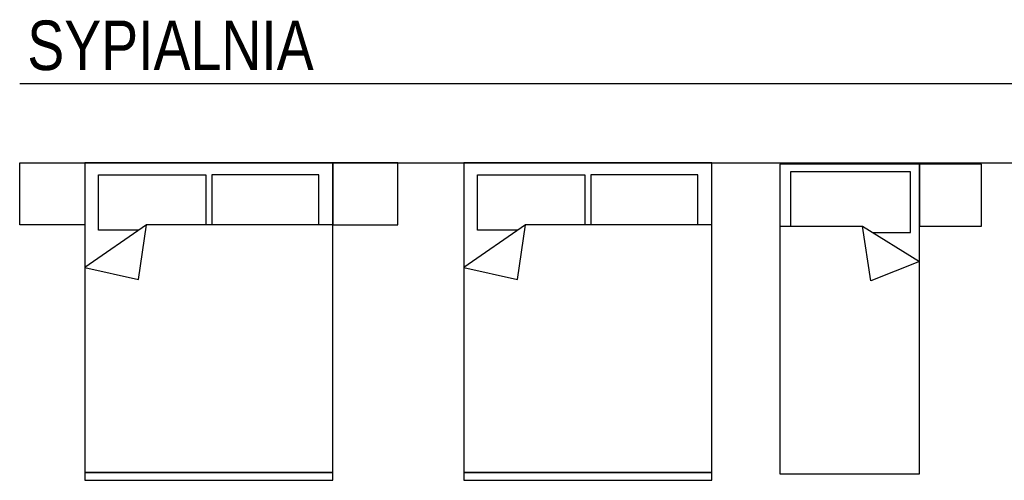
# Model space of a CAD drawing. Header units: inches. Extents: x 0 to 111471, y -105323 to 11070.
# Tile 56 of 256: x 2724 to 3360, y 4088 to 4386. Entities that reach past the tile are written whole.
import ezdxf

# ---------------------------------------------------------------- set-up
doc = ezdxf.new("R2010")
doc.units = ezdxf.units.IN
doc.header["$MEASUREMENT"] = 0
doc.layers.add('0 - POMOCNICZE', color=6, linetype='Continuous', plot=False)
doc.styles.add('TS 200_STANDARD', font='arial.ttf', dxfattribs={"width": 0.8, "height": 32})

# ---------------------------------------------------------------- blocks, each defined once
blk = doc.blocks.new('łóżko dwuosobowe')
blk.add_lwpolyline([(200, 80), (0, 80), (0, -80), (200, -80)], close=True)
for points in [[(40, 80), (40, -40.07), (67.45, -80), (75.17, -45.4), (40, -40.07)], [(205, 80), (200, 80), (200, -80), (205, -80), (205, 80)], [(40, 71.13), (7.68, 71.13), (7.68, 1.97), (40, 1.97)], [(43.5, -45.16), (43.5, -71.13), (7.68, -71.13), (7.68, -1.97), (40, -1.97)]]:
    blk.add_lwpolyline(points)
blk = doc.blocks.new('łóżko dwuosobowe ze stolikami')
for points in [[(0, 122), (0, 80), (40, 80), (40, 122)], [(0, -122), (0, -80), (40, -80), (40, -122)]]:
    blk.add_lwpolyline(points, close=True)
blk.add_blockref('łóżko dwuosobowe', (0, 0))
blk = doc.blocks.new('łóżko90-flat-4')
blk.add_lwpolyline([(90, -200), (90, 0), (0, 0), (0, -200)], close=True)
for points in [[(59.8, -44.06), (84.31, -44.06), (84.31, -4.85), (6.74, -4.85), (6.74, -40)], [(0, -40), (53.25, -40), (90, -62.8), (58.58, -75.17), (53.25, -40)]]:
    blk.add_lwpolyline(points)
blk = doc.blocks.new('łóżko+stolik-flat-3')
blk.add_lwpolyline([(130, 0), (90, 0), (90, -40), (130, -40)], close=True)
blk.add_blockref('łóżko90-flat-4', (0, 0))

msp = doc.modelspace()

# ---------------------------------------------------------------- linework, layer by layer
msp.add_lwpolyline([(2724.417, 4344.438), (7071.558, 4344.438), (7071.558, 4344.438)])
at = {"layer": '0 - POMOCNICZE'}
msp.add_lwpolyline([(2724.417, 4293.014), (5089.943, 4293.014)], dxfattribs=at)

# ---------------------------------------------------------------- block references
at = {"rotation": 270}
for name, p in [('łóżko dwuosobowe ze stolikami', (2846.417, 4293.014)), ('łóżko dwuosobowe', (3090.981, 4293.014))]:
    msp.add_blockref(name, p, dxfattribs=at)
msp.add_blockref('łóżko+stolik-flat-3', (3214.986, 4292.139))

# ---------------------------------------------------------------- texts
at = {"insert": (2729.322, 4385.015), "char_height": 32, "width": 1375.62964, "attachment_point": 1, "style": 'TS 200_STANDARD'}
msp.add_mtext('SYPIALNIA', dxfattribs=at)

doc.saveas('drawing.dxf')
